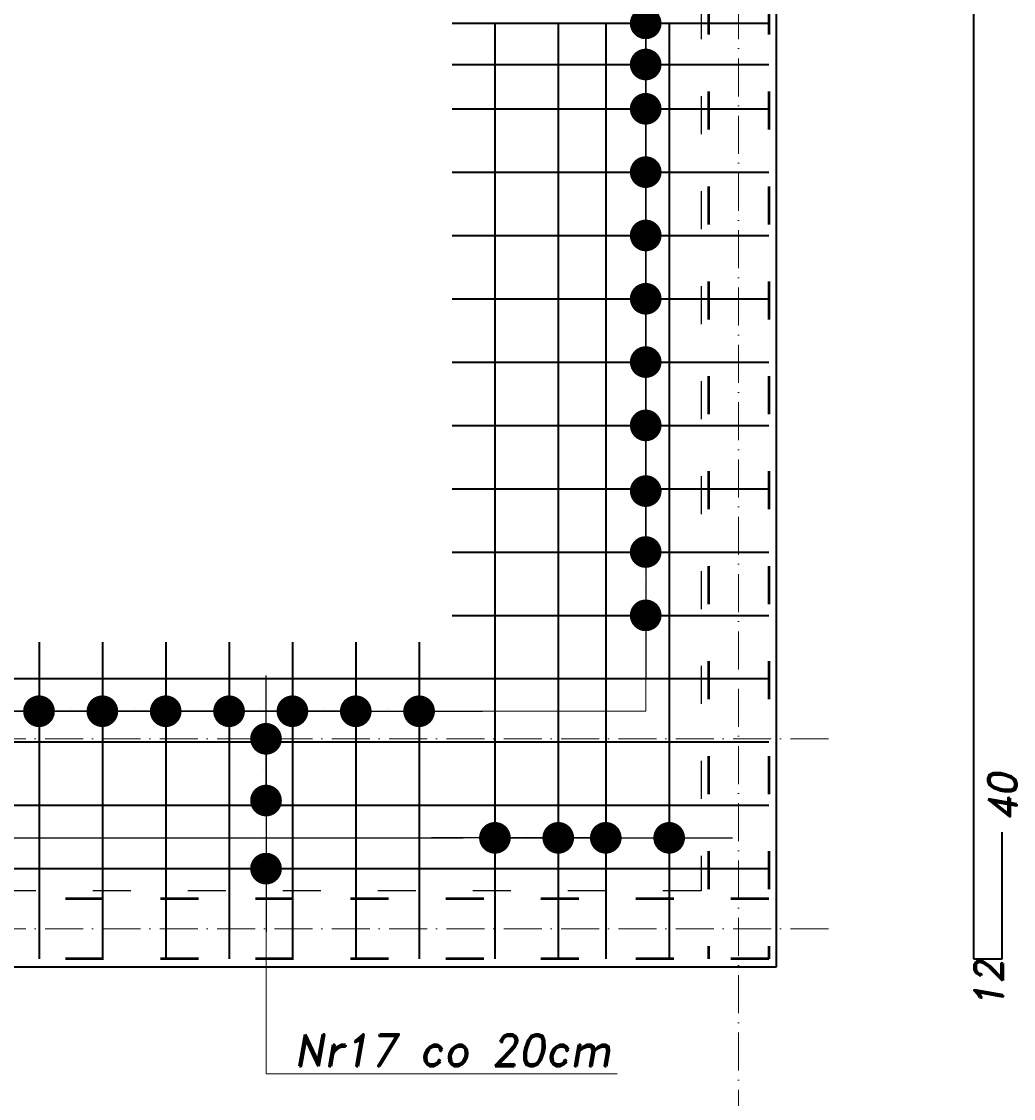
# Model space of a CAD drawing. Header units: millimetres. Extents: x 295948 to 312016, y 6878 to 18016.
# Tile 218 of 252: x 310522 to 310835, y 14011 to 14351. Entities that reach past the tile are written whole.
import ezdxf

# ---------------------------------------------------------------- set-up
doc = ezdxf.new("R2010")
doc.units = ezdxf.units.MM
doc.linetypes.add('ACAD_ISO03W100', pattern=[30, 12, -18])
doc.linetypes.add('ACAD_ISO10W100', pattern=[18, 12, -3, 0, -3])
for name, color, linetype, lineweight in [('konstrukcja', 3, 'Continuous', 35), ('konstrukcja wymiary', 1, 'Continuous', 13), ('opisy', 2, 'Continuous', 18), ('osie', 5, 'ACAD_ISO10W100', 13), ('zbrojenie', 4, 'Continuous', 50), ('zbrojenie płyty', 141, 'Continuous', 35)]:
    doc.layers.add(name, color=color, linetype=linetype, lineweight=lineweight)
doc.layers.add('przerywane', color=6, linetype='ACAD_ISO03W100')
doc.styles.add('KONSTRUKCJA', font='romand.shx', dxfattribs={"oblique": 10})
doc.styles.get("Standard").update_dxf_attribs({"font": 'romand.shx', "oblique": 10})
doc.dimstyles.new('150', dxfattribs={"dimtxt": 10, "dimasz": 7, "dimexe": 1.25, "dimexo": 0.625, "dimgap": 3, "dimtad": 1, "dimdec": 0, "dimrnd": 0.5, "dimtxsty": 'KONSTRUKCJA', "dimblk": 'ARCHTICK', "dimcen": 2.5, "dimadec": 0, "dimazin": 0, "dimtfac": 1, "dimtdec": 0, "dimtix": 1, "dimtmove": 0, "dimatfit": 3, "dimfxl": 4, "dimfxlon": 1, "dimarcsym": 0})
doc.dimstyles.new('kropki', dxfattribs={"dimtxt": 0.001, "dimasz": 10, "dimexe": 1.25, "dimexo": 0.625, "dimgap": 1, "dimtad": 1, "dimtxsty": 'Standard', "dimblk": 'DOT', "dimcen": 2.5, "dimadec": 0, "dimazin": 0, "dimtfac": 1, "dimtmove": 0, "dimatfit": 3, "dimfxl": 1, "dimfxlon": 1, "dimarcsym": 0})

# ---------------------------------------------------------------- blocks, each defined once
blk = doc.blocks.new('_ArchTick')
at = {"color": 0, "linetype": 'ByBlock', "lineweight": 13, "const_width": 0.15}
blk.add_lwpolyline([(-0.5, -0.5), (0.5, 0.5)], dxfattribs=at)
blk = doc.blocks.new('*D931')
at = {"layer": 'Defpoints', "color": 0, "transparency": 16777216}
for p in [(310116.63, 14112.22), (310760.63, 14052.22), (310760.63, 13992.22)]:
    blk.add_point(p, dxfattribs=at)
at = {"layer": 'konstrukcja wymiary', "color": 0, "lineweight": -2, "transparency": 16777216}
for p, q in [((310116.63, 13996.22), (310116.63, 13990.97)), ((310760.63, 13996.22), (310760.63, 13990.97)), ((310116.63, 13992.22), (310760.63, 13992.22))]:
    blk.add_line(p, q, dxfattribs=at)
at = {"layer": 'konstrukcja wymiary', "color": 0, "lineweight": -2, "transparency": 16777216, "xscale": 7, "yscale": 7, "zscale": 7, "rotation": 180}
blk.add_blockref('_ArchTick', (310116.63, 13992.22), dxfattribs=at)
at = {"layer": 'konstrukcja wymiary', "color": 0, "lineweight": -2, "transparency": 16777216, "xscale": 7, "yscale": 7, "zscale": 7}
blk.add_blockref('_ArchTick', (310760.63, 13992.22), dxfattribs=at)
at = {"layer": 'konstrukcja wymiary', "color": 0, "transparency": 16777216, "insert": (310438.63, 14000.22), "char_height": 10, "attachment_point": 5, "style": 'KONSTRUKCJA'}
blk.add_mtext('644', dxfattribs=at)
blk = doc.blocks.new('_Dot')
at = {"color": 0, "linetype": 'ByBlock', "lineweight": -2}
blk.add_line((-0.5, 0), (-1, 0), dxfattribs=at)
at = {"color": 0, "linetype": 'ByBlock', "const_width": 0.5}
blk.add_lwpolyline([(-0.25, 0, 1), (0.25, 0, 1)], format="xyb", close=True, dxfattribs=at)
blk = doc.blocks.new('*D1221')
at = {"layer": 'Defpoints', "color": 0, "transparency": 16777216}
for p in [(310706.68, 14396.22), (310706.68, 14350.22), (310719.29, 14350.22)]:
    blk.add_point(p, dxfattribs=at)
at = {"layer": 'konstrukcja wymiary', "color": 0, "lineweight": -2, "transparency": 16777216}
for p, q in [((310718.29, 14396.22), (310720.54, 14396.22)), ((310719.29, 14386.22), (310719.29, 14360.22)), ((310718.29, 14350.22), (310720.54, 14350.22))]:
    blk.add_line(p, q, dxfattribs=at)
at = {"layer": 'konstrukcja wymiary', "color": 0, "lineweight": -2, "transparency": 16777216, "xscale": 10, "yscale": 10, "zscale": 10}
for p, rotation in [((310719.29, 14396.22), 90), ((310719.29, 14350.22), 270)]:
    blk.add_blockref('_Dot', p, dxfattribs=dict(at, rotation=rotation))
at = {"layer": 'konstrukcja wymiary', "color": 0, "transparency": 16777216, "insert": (310718.29, 14373.22), "char_height": 0.001, "attachment_point": 5, "rotation": 90}
blk.add_mtext('46', dxfattribs=at)
blk = doc.blocks.new('*D1222')
at = {"layer": 'Defpoints', "color": 0, "transparency": 16777216}
for p in [(310706.68, 14350.22), (310706.68, 14337.22), (310719.29, 14337.22)]:
    blk.add_point(p, dxfattribs=at)
at = {"layer": 'konstrukcja wymiary', "color": 0, "lineweight": -2, "transparency": 16777216}
for p, q in [((310719.29, 14360.22), (310719.29, 14370.22)), ((310718.29, 14350.22), (310720.54, 14350.22)), ((310719.29, 14350.22), (310719.29, 14337.22)), ((310718.29, 14337.22), (310720.54, 14337.22)), ((310719.29, 14327.22), (310719.29, 14317.22))]:
    blk.add_line(p, q, dxfattribs=at)
at = {"layer": 'konstrukcja wymiary', "color": 0, "lineweight": -2, "transparency": 16777216, "xscale": 10, "yscale": 10, "zscale": 10}
for p, rotation in [((310719.29, 14350.22), 270), ((310719.29, 14337.22), 90)]:
    blk.add_blockref('_Dot', p, dxfattribs=dict(at, rotation=rotation))
at = {"layer": 'konstrukcja wymiary', "color": 0, "transparency": 16777216, "insert": (310718.29, 14343.72), "char_height": 0.001, "attachment_point": 5, "rotation": 90}
blk.add_mtext('13', dxfattribs=at)
blk = doc.blocks.new('*D1223')
at = {"layer": 'Defpoints', "color": 0, "transparency": 16777216}
for p in [(310706.68, 14337.22), (310706.68, 14323.22), (310719.29, 14323.22)]:
    blk.add_point(p, dxfattribs=at)
at = {"layer": 'konstrukcja wymiary', "color": 0, "lineweight": -2, "transparency": 16777216}
for p, q in [((310719.29, 14347.22), (310719.29, 14357.22)), ((310718.29, 14337.22), (310720.54, 14337.22)), ((310719.29, 14337.22), (310719.29, 14323.22)), ((310718.29, 14323.22), (310720.54, 14323.22)), ((310719.29, 14313.22), (310719.29, 14303.22))]:
    blk.add_line(p, q, dxfattribs=at)
at = {"layer": 'konstrukcja wymiary', "color": 0, "lineweight": -2, "transparency": 16777216, "xscale": 10, "yscale": 10, "zscale": 10}
for p, rotation in [((310719.29, 14337.22), 270), ((310719.29, 14323.22), 90)]:
    blk.add_blockref('_Dot', p, dxfattribs=dict(at, rotation=rotation))
at = {"layer": 'konstrukcja wymiary', "color": 0, "transparency": 16777216, "insert": (310718.29, 14330.22), "char_height": 0.001, "attachment_point": 5, "rotation": 90}
blk.add_mtext('14', dxfattribs=at)
blk = doc.blocks.new('*D1224')
at = {"layer": 'Defpoints', "color": 0, "transparency": 16777216}
for p in [(310706.68, 14323.22), (310706.68, 14303.22), (310719.29, 14303.22)]:
    blk.add_point(p, dxfattribs=at)
at = {"layer": 'konstrukcja wymiary', "color": 0, "lineweight": -2, "transparency": 16777216}
for p, q in [((310719.29, 14333.22), (310719.29, 14343.22)), ((310718.29, 14323.22), (310720.54, 14323.22)), ((310719.29, 14323.22), (310719.29, 14303.22)), ((310718.29, 14303.22), (310720.54, 14303.22)), ((310719.29, 14293.22), (310719.29, 14283.22))]:
    blk.add_line(p, q, dxfattribs=at)
at = {"layer": 'konstrukcja wymiary', "color": 0, "lineweight": -2, "transparency": 16777216, "xscale": 10, "yscale": 10, "zscale": 10}
for p, rotation in [((310719.29, 14323.22), 270), ((310719.29, 14303.22), 90)]:
    blk.add_blockref('_Dot', p, dxfattribs=dict(at, rotation=rotation))
at = {"layer": 'konstrukcja wymiary', "color": 0, "transparency": 16777216, "insert": (310718.29, 14313.22), "char_height": 0.001, "attachment_point": 5, "rotation": 90}
blk.add_mtext('20', dxfattribs=at)
blk = doc.blocks.new('*D1225')
at = {"layer": 'Defpoints', "color": 0, "transparency": 16777216}
for p in [(310706.68, 14303.22), (310706.68, 14283.22), (310719.29, 14283.22)]:
    blk.add_point(p, dxfattribs=at)
at = {"layer": 'konstrukcja wymiary', "color": 0, "lineweight": -2, "transparency": 16777216}
for p, q in [((310719.29, 14313.22), (310719.29, 14323.22)), ((310718.29, 14303.22), (310720.54, 14303.22)), ((310719.29, 14303.22), (310719.29, 14283.22)), ((310718.29, 14283.22), (310720.54, 14283.22)), ((310719.29, 14273.22), (310719.29, 14263.22))]:
    blk.add_line(p, q, dxfattribs=at)
at = {"layer": 'konstrukcja wymiary', "color": 0, "lineweight": -2, "transparency": 16777216, "xscale": 10, "yscale": 10, "zscale": 10}
for p, rotation in [((310719.29, 14303.22), 270), ((310719.29, 14283.22), 90)]:
    blk.add_blockref('_Dot', p, dxfattribs=dict(at, rotation=rotation))
at = {"layer": 'konstrukcja wymiary', "color": 0, "transparency": 16777216, "insert": (310718.29, 14293.22), "char_height": 0.001, "attachment_point": 5, "rotation": 90}
blk.add_mtext('20', dxfattribs=at)
blk = doc.blocks.new('*D1226')
at = {"layer": 'Defpoints', "color": 0, "transparency": 16777216}
for p in [(310706.68, 14283.22), (310706.68, 14263.22), (310719.29, 14263.22)]:
    blk.add_point(p, dxfattribs=at)
at = {"layer": 'konstrukcja wymiary', "color": 0, "lineweight": -2, "transparency": 16777216}
for p, q in [((310719.29, 14293.22), (310719.29, 14303.22)), ((310718.29, 14283.22), (310720.54, 14283.22)), ((310719.29, 14283.22), (310719.29, 14263.22)), ((310718.29, 14263.22), (310720.54, 14263.22)), ((310719.29, 14253.22), (310719.29, 14243.22))]:
    blk.add_line(p, q, dxfattribs=at)
at = {"layer": 'konstrukcja wymiary', "color": 0, "lineweight": -2, "transparency": 16777216, "xscale": 10, "yscale": 10, "zscale": 10}
for p, rotation in [((310719.29, 14283.22), 270), ((310719.29, 14263.22), 90)]:
    blk.add_blockref('_Dot', p, dxfattribs=dict(at, rotation=rotation))
at = {"layer": 'konstrukcja wymiary', "color": 0, "transparency": 16777216, "insert": (310718.29, 14273.22), "char_height": 0.001, "attachment_point": 5, "rotation": 90}
blk.add_mtext('20', dxfattribs=at)
blk = doc.blocks.new('*D1227')
at = {"layer": 'Defpoints', "color": 0, "transparency": 16777216}
for p in [(310706.68, 14263.22), (310706.68, 14243.22), (310719.29, 14243.22)]:
    blk.add_point(p, dxfattribs=at)
at = {"layer": 'konstrukcja wymiary', "color": 0, "lineweight": -2, "transparency": 16777216}
for p, q in [((310719.29, 14273.22), (310719.29, 14283.22)), ((310718.29, 14263.22), (310720.54, 14263.22)), ((310719.29, 14263.22), (310719.29, 14243.22)), ((310718.29, 14243.22), (310720.54, 14243.22)), ((310719.29, 14233.22), (310719.29, 14223.22))]:
    blk.add_line(p, q, dxfattribs=at)
at = {"layer": 'konstrukcja wymiary', "color": 0, "lineweight": -2, "transparency": 16777216, "xscale": 10, "yscale": 10, "zscale": 10}
for p, rotation in [((310719.29, 14263.22), 270), ((310719.29, 14243.22), 90)]:
    blk.add_blockref('_Dot', p, dxfattribs=dict(at, rotation=rotation))
at = {"layer": 'konstrukcja wymiary', "color": 0, "transparency": 16777216, "insert": (310718.29, 14253.22), "char_height": 0.001, "attachment_point": 5, "rotation": 90}
blk.add_mtext('20', dxfattribs=at)
blk = doc.blocks.new('*D1228')
at = {"layer": 'Defpoints', "color": 0, "transparency": 16777216}
for p in [(310706.68, 14243.22), (310706.68, 14223.22), (310719.29, 14223.22)]:
    blk.add_point(p, dxfattribs=at)
at = {"layer": 'konstrukcja wymiary', "color": 0, "lineweight": -2, "transparency": 16777216}
for p, q in [((310719.29, 14253.22), (310719.29, 14263.22)), ((310718.29, 14243.22), (310720.54, 14243.22)), ((310719.29, 14243.22), (310719.29, 14223.22)), ((310718.29, 14223.22), (310720.54, 14223.22)), ((310719.29, 14213.22), (310719.29, 14203.22))]:
    blk.add_line(p, q, dxfattribs=at)
at = {"layer": 'konstrukcja wymiary', "color": 0, "lineweight": -2, "transparency": 16777216, "xscale": 10, "yscale": 10, "zscale": 10}
for p, rotation in [((310719.29, 14243.22), 270), ((310719.29, 14223.22), 90)]:
    blk.add_blockref('_Dot', p, dxfattribs=dict(at, rotation=rotation))
at = {"layer": 'konstrukcja wymiary', "color": 0, "transparency": 16777216, "insert": (310718.29, 14233.22), "char_height": 0.001, "attachment_point": 5, "rotation": 90}
blk.add_mtext('20', dxfattribs=at)
blk = doc.blocks.new('*D1229')
at = {"layer": 'Defpoints', "color": 0, "transparency": 16777216}
for p in [(310706.68, 14223.22), (310706.68, 14202.47), (310719.29, 14202.47)]:
    blk.add_point(p, dxfattribs=at)
at = {"layer": 'konstrukcja wymiary', "color": 0, "lineweight": -2, "transparency": 16777216}
for p, q in [((310719.29, 14233.22), (310719.29, 14243.22)), ((310718.29, 14223.22), (310720.54, 14223.22)), ((310719.29, 14223.22), (310719.29, 14202.47)), ((310718.29, 14202.47), (310720.54, 14202.47)), ((310719.29, 14192.47), (310719.29, 14182.47))]:
    blk.add_line(p, q, dxfattribs=at)
at = {"layer": 'konstrukcja wymiary', "color": 0, "lineweight": -2, "transparency": 16777216, "xscale": 10, "yscale": 10, "zscale": 10}
for p, rotation in [((310719.29, 14223.22), 270), ((310719.29, 14202.47), 90)]:
    blk.add_blockref('_Dot', p, dxfattribs=dict(at, rotation=rotation))
at = {"layer": 'konstrukcja wymiary', "color": 0, "transparency": 16777216, "insert": (310718.29, 14212.85), "char_height": 0.001, "attachment_point": 5, "rotation": 90}
blk.add_mtext('20,75', dxfattribs=at)
blk = doc.blocks.new('*D1268')
at = {"layer": 'Defpoints', "color": 0, "transparency": 16777216}
for p in [(310706.68, 14202.47), (310706.68, 14183.22), (310719.29, 14183.22)]:
    blk.add_point(p, dxfattribs=at)
at = {"layer": 'konstrukcja wymiary', "color": 0, "lineweight": -2, "transparency": 16777216}
for p, q in [((310719.29, 14212.47), (310719.29, 14222.47)), ((310718.29, 14202.47), (310720.54, 14202.47)), ((310719.29, 14202.47), (310719.29, 14183.22)), ((310718.29, 14183.22), (310720.54, 14183.22)), ((310719.29, 14173.22), (310719.29, 14163.22))]:
    blk.add_line(p, q, dxfattribs=at)
at = {"layer": 'konstrukcja wymiary', "color": 0, "lineweight": -2, "transparency": 16777216, "xscale": 10, "yscale": 10, "zscale": 10}
for p, rotation in [((310719.29, 14202.47), 270), ((310719.29, 14183.22), 90)]:
    blk.add_blockref('_Dot', p, dxfattribs=dict(at, rotation=rotation))
at = {"layer": 'konstrukcja wymiary', "color": 0, "transparency": 16777216, "insert": (310718.29, 14192.85), "char_height": 0.001, "attachment_point": 5, "rotation": 90}
blk.add_mtext('19,25', dxfattribs=at)
blk = doc.blocks.new('*D1269')
at = {"layer": 'Defpoints', "color": 0, "transparency": 16777216}
for p in [(310706.68, 14183.22), (310706.68, 14163.22), (310719.29, 14163.22)]:
    blk.add_point(p, dxfattribs=at)
at = {"layer": 'konstrukcja wymiary', "color": 0, "lineweight": -2, "transparency": 16777216}
for p, q in [((310719.29, 14193.22), (310719.29, 14203.22)), ((310718.29, 14183.22), (310720.54, 14183.22)), ((310719.29, 14183.22), (310719.29, 14163.22)), ((310718.29, 14163.22), (310720.54, 14163.22)), ((310719.29, 14153.22), (310719.29, 14143.22))]:
    blk.add_line(p, q, dxfattribs=at)
at = {"layer": 'konstrukcja wymiary', "color": 0, "lineweight": -2, "transparency": 16777216, "xscale": 10, "yscale": 10, "zscale": 10}
for p, rotation in [((310719.29, 14183.22), 270), ((310719.29, 14163.22), 90)]:
    blk.add_blockref('_Dot', p, dxfattribs=dict(at, rotation=rotation))
at = {"layer": 'konstrukcja wymiary', "color": 0, "transparency": 16777216, "insert": (310718.29, 14173.22), "char_height": 0.001, "attachment_point": 5, "rotation": 90}
blk.add_mtext('20', dxfattribs=at)
blk = doc.blocks.new('*D866')
at = {"layer": 'Defpoints', "color": 0, "transparency": 16777216}
for p in [(310607.74, 14124.22), (310599.41, 14104.72), (310607.74, 14104.72)]:
    blk.add_point(p, dxfattribs=at)
at = {"layer": 'konstrukcja wymiary', "color": 0, "lineweight": -2, "transparency": 16777216}
for p, q in [((310599.41, 14134.22), (310599.41, 14144.22)), ((310600.41, 14124.22), (310598.16, 14124.22)), ((310599.41, 14124.22), (310599.41, 14104.72)), ((310600.41, 14104.72), (310598.16, 14104.72)), ((310599.41, 14094.72), (310599.41, 14084.72))]:
    blk.add_line(p, q, dxfattribs=at)
at = {"layer": 'konstrukcja wymiary', "color": 0, "lineweight": -2, "transparency": 16777216, "xscale": 10, "yscale": 10, "zscale": 10}
for p, rotation in [((310599.41, 14124.22), 270), ((310599.41, 14104.72), 90)]:
    blk.add_blockref('_Dot', p, dxfattribs=dict(at, rotation=rotation))
at = {"layer": 'konstrukcja wymiary', "color": 0, "transparency": 16777216, "insert": (310598.4, 14114.47), "char_height": 0.001, "attachment_point": 5, "rotation": 90}
blk.add_mtext('19,5', dxfattribs=at)
blk = doc.blocks.new('*D867')
at = {"layer": 'Defpoints', "color": 0, "transparency": 16777216}
for p in [(310607.74, 14104.72), (310599.41, 14083.22), (310607.74, 14083.22)]:
    blk.add_point(p, dxfattribs=at)
at = {"layer": 'konstrukcja wymiary', "color": 0, "lineweight": -2, "transparency": 16777216}
for p, q in [((310599.41, 14114.72), (310599.41, 14124.72)), ((310600.41, 14104.72), (310598.16, 14104.72)), ((310599.41, 14104.72), (310599.41, 14083.22)), ((310600.41, 14083.22), (310598.16, 14083.22)), ((310599.41, 14073.22), (310599.41, 14063.22))]:
    blk.add_line(p, q, dxfattribs=at)
at = {"layer": 'konstrukcja wymiary', "color": 0, "lineweight": -2, "transparency": 16777216, "xscale": 10, "yscale": 10, "zscale": 10}
for p, rotation in [((310599.41, 14104.72), 270), ((310599.41, 14083.22), 90)]:
    blk.add_blockref('_Dot', p, dxfattribs=dict(at, rotation=rotation))
at = {"layer": 'konstrukcja wymiary', "color": 0, "transparency": 16777216, "insert": (310598.4, 14093.97), "char_height": 0.001, "attachment_point": 5, "rotation": 90}
blk.add_mtext('21,5', dxfattribs=at)
blk = doc.blocks.new('*D1509')
at = {"layer": 'Defpoints', "color": 0, "transparency": 16777216}
for p in [(310671.68, 14092.94), (310269.13, 14083.22), (310671.68, 14083.22)]:
    blk.add_point(p, dxfattribs=at)
at = {"layer": 'konstrukcja wymiary', "color": 0, "lineweight": -2, "transparency": 16777216}
for p, q in [((310269.13, 14091.94), (310269.13, 14094.19)), ((310671.68, 14091.94), (310671.68, 14094.19)), ((310279.13, 14092.94), (310661.68, 14092.94))]:
    blk.add_line(p, q, dxfattribs=at)
at = {"layer": 'konstrukcja wymiary', "color": 0, "lineweight": -2, "transparency": 16777216, "xscale": 10, "yscale": 10, "zscale": 10, "rotation": 180}
blk.add_blockref('_Dot', (310269.13, 14092.94), dxfattribs=at)
at = {"layer": 'konstrukcja wymiary', "color": 0, "lineweight": -2, "transparency": 16777216, "xscale": 10, "yscale": 10, "zscale": 10}
blk.add_blockref('_Dot', (310671.68, 14092.94), dxfattribs=at)
at = {"layer": 'konstrukcja wymiary', "color": 0, "transparency": 16777216, "insert": (310470.4, 14093.94), "char_height": 0.001, "attachment_point": 5}
blk.add_mtext('402,55', dxfattribs=at)
blk = doc.blocks.new('*D1510')
at = {"layer": 'Defpoints', "color": 0, "transparency": 16777216}
for p in [(310691.68, 14092.94), (310671.68, 14083.22), (310691.68, 14083.22)]:
    blk.add_point(p, dxfattribs=at)
at = {"layer": 'konstrukcja wymiary', "color": 0, "lineweight": -2, "transparency": 16777216}
for p, q in [((310671.68, 14091.94), (310671.68, 14094.19)), ((310691.68, 14091.94), (310691.68, 14094.19)), ((310661.68, 14092.94), (310651.68, 14092.94)), ((310671.68, 14092.94), (310691.68, 14092.94)), ((310701.68, 14092.94), (310711.68, 14092.94))]:
    blk.add_line(p, q, dxfattribs=at)
at = {"layer": 'konstrukcja wymiary', "color": 0, "lineweight": -2, "transparency": 16777216, "xscale": 10, "yscale": 10, "zscale": 10}
blk.add_blockref('_Dot', (310671.68, 14092.94), dxfattribs=at)
at = {"layer": 'konstrukcja wymiary', "color": 0, "lineweight": -2, "transparency": 16777216, "xscale": 10, "yscale": 10, "zscale": 10, "rotation": 180}
blk.add_blockref('_Dot', (310691.68, 14092.94), dxfattribs=at)
at = {"layer": 'konstrukcja wymiary', "color": 0, "transparency": 16777216, "insert": (310681.68, 14093.94), "char_height": 0.001, "attachment_point": 5}
blk.add_mtext('20', dxfattribs=at)
blk = doc.blocks.new('*D1497')
at = {"layer": 'Defpoints', "color": 0, "transparency": 16777216}
for p in [(310706.68, 14092.94), (310691.68, 14083.22), (310706.68, 14083.22)]:
    blk.add_point(p, dxfattribs=at)
at = {"layer": 'konstrukcja wymiary', "color": 0, "lineweight": -2, "transparency": 16777216}
for p, q in [((310691.68, 14091.94), (310691.68, 14094.19)), ((310706.68, 14091.94), (310706.68, 14094.19)), ((310681.68, 14092.94), (310671.68, 14092.94)), ((310691.68, 14092.94), (310706.68, 14092.94)), ((310716.68, 14092.94), (310726.68, 14092.94))]:
    blk.add_line(p, q, dxfattribs=at)
at = {"layer": 'konstrukcja wymiary', "color": 0, "lineweight": -2, "transparency": 16777216, "xscale": 10, "yscale": 10, "zscale": 10}
blk.add_blockref('_Dot', (310691.68, 14092.94), dxfattribs=at)
at = {"layer": 'konstrukcja wymiary', "color": 0, "lineweight": -2, "transparency": 16777216, "xscale": 10, "yscale": 10, "zscale": 10, "rotation": 180}
blk.add_blockref('_Dot', (310706.68, 14092.94), dxfattribs=at)
at = {"layer": 'konstrukcja wymiary', "color": 0, "transparency": 16777216, "insert": (310699.18, 14093.94), "char_height": 0.001, "attachment_point": 5}
blk.add_mtext('15', dxfattribs=at)
blk = doc.blocks.new('*D1498')
at = {"layer": 'Defpoints', "color": 0, "transparency": 16777216}
for p in [(310726.69, 14092.94), (310706.68, 14083.22), (310726.69, 14083.22)]:
    blk.add_point(p, dxfattribs=at)
at = {"layer": 'konstrukcja wymiary', "color": 0, "lineweight": -2, "transparency": 16777216}
for p, q in [((310706.68, 14091.94), (310706.68, 14094.19)), ((310726.69, 14091.94), (310726.69, 14094.19)), ((310696.68, 14092.94), (310686.68, 14092.94)), ((310706.68, 14092.94), (310726.69, 14092.94)), ((310736.69, 14092.94), (310746.69, 14092.94))]:
    blk.add_line(p, q, dxfattribs=at)
at = {"layer": 'konstrukcja wymiary', "color": 0, "lineweight": -2, "transparency": 16777216, "xscale": 10, "yscale": 10, "zscale": 10}
blk.add_blockref('_Dot', (310706.68, 14092.94), dxfattribs=at)
at = {"layer": 'konstrukcja wymiary', "color": 0, "lineweight": -2, "transparency": 16777216, "xscale": 10, "yscale": 10, "zscale": 10, "rotation": 180}
blk.add_blockref('_Dot', (310726.69, 14092.94), dxfattribs=at)
at = {"layer": 'konstrukcja wymiary', "color": 0, "transparency": 16777216, "insert": (310716.68, 14093.94), "char_height": 0.001, "attachment_point": 5}
blk.add_mtext('20,01', dxfattribs=at)
blk = doc.blocks.new('*D1479')
at = {"layer": 'Defpoints', "color": 0, "transparency": 16777216}
for p in [(310527.74, 14132.93), (310507.74, 14123.22), (310527.74, 14123.22)]:
    blk.add_point(p, dxfattribs=at)
at = {"layer": 'konstrukcja wymiary', "color": 0, "lineweight": -2, "transparency": 16777216}
for p, q in [((310507.74, 14131.93), (310507.74, 14134.18)), ((310527.74, 14131.93), (310527.74, 14134.18)), ((310497.74, 14132.93), (310487.74, 14132.93)), ((310507.74, 14132.93), (310527.74, 14132.93)), ((310537.74, 14132.93), (310547.74, 14132.93))]:
    blk.add_line(p, q, dxfattribs=at)
at = {"layer": 'konstrukcja wymiary', "color": 0, "lineweight": -2, "transparency": 16777216, "xscale": 10, "yscale": 10, "zscale": 10}
blk.add_blockref('_Dot', (310507.74, 14132.93), dxfattribs=at)
at = {"layer": 'konstrukcja wymiary', "color": 0, "lineweight": -2, "transparency": 16777216, "xscale": 10, "yscale": 10, "zscale": 10, "rotation": 180}
blk.add_blockref('_Dot', (310527.74, 14132.93), dxfattribs=at)
at = {"layer": 'konstrukcja wymiary', "color": 0, "transparency": 16777216, "insert": (310517.74, 14133.93), "char_height": 0.001, "attachment_point": 5}
blk.add_mtext('20', dxfattribs=at)
blk = doc.blocks.new('*D1480')
at = {"layer": 'Defpoints', "color": 0, "transparency": 16777216}
for p in [(310547.74, 14132.93), (310527.74, 14123.22), (310547.74, 14123.22)]:
    blk.add_point(p, dxfattribs=at)
at = {"layer": 'konstrukcja wymiary', "color": 0, "lineweight": -2, "transparency": 16777216}
for p, q in [((310527.74, 14131.93), (310527.74, 14134.18)), ((310547.74, 14131.93), (310547.74, 14134.18)), ((310517.74, 14132.93), (310507.74, 14132.93)), ((310527.74, 14132.93), (310547.74, 14132.93)), ((310557.74, 14132.93), (310567.74, 14132.93))]:
    blk.add_line(p, q, dxfattribs=at)
at = {"layer": 'konstrukcja wymiary', "color": 0, "lineweight": -2, "transparency": 16777216, "xscale": 10, "yscale": 10, "zscale": 10}
blk.add_blockref('_Dot', (310527.74, 14132.93), dxfattribs=at)
at = {"layer": 'konstrukcja wymiary', "color": 0, "lineweight": -2, "transparency": 16777216, "xscale": 10, "yscale": 10, "zscale": 10, "rotation": 180}
blk.add_blockref('_Dot', (310547.74, 14132.93), dxfattribs=at)
at = {"layer": 'konstrukcja wymiary', "color": 0, "transparency": 16777216, "insert": (310537.74, 14133.93), "char_height": 0.001, "attachment_point": 5}
blk.add_mtext('20', dxfattribs=at)
blk = doc.blocks.new('*D1481')
at = {"layer": 'Defpoints', "color": 0, "transparency": 16777216}
for p in [(310567.74, 14132.93), (310547.74, 14123.22), (310567.74, 14123.22)]:
    blk.add_point(p, dxfattribs=at)
at = {"layer": 'konstrukcja wymiary', "color": 0, "lineweight": -2, "transparency": 16777216}
for p, q in [((310547.74, 14131.93), (310547.74, 14134.18)), ((310567.74, 14131.93), (310567.74, 14134.18)), ((310537.74, 14132.93), (310527.74, 14132.93)), ((310547.74, 14132.93), (310567.74, 14132.93)), ((310577.74, 14132.93), (310587.74, 14132.93))]:
    blk.add_line(p, q, dxfattribs=at)
at = {"layer": 'konstrukcja wymiary', "color": 0, "lineweight": -2, "transparency": 16777216, "xscale": 10, "yscale": 10, "zscale": 10}
blk.add_blockref('_Dot', (310547.74, 14132.93), dxfattribs=at)
at = {"layer": 'konstrukcja wymiary', "color": 0, "lineweight": -2, "transparency": 16777216, "xscale": 10, "yscale": 10, "zscale": 10, "rotation": 180}
blk.add_blockref('_Dot', (310567.74, 14132.93), dxfattribs=at)
at = {"layer": 'konstrukcja wymiary', "color": 0, "transparency": 16777216, "insert": (310557.74, 14133.93), "char_height": 0.001, "attachment_point": 5}
blk.add_mtext('20', dxfattribs=at)
blk = doc.blocks.new('*D1521')
at = {"layer": 'Defpoints', "color": 0, "transparency": 16777216}
for p in [(310587.74, 14132.93), (310567.74, 14123.22), (310587.74, 14123.22)]:
    blk.add_point(p, dxfattribs=at)
at = {"layer": 'konstrukcja wymiary', "color": 0, "lineweight": -2, "transparency": 16777216}
for p, q in [((310567.74, 14131.93), (310567.74, 14134.18)), ((310587.74, 14131.93), (310587.74, 14134.18)), ((310557.74, 14132.93), (310547.74, 14132.93)), ((310567.74, 14132.93), (310587.74, 14132.93)), ((310597.74, 14132.93), (310607.74, 14132.93))]:
    blk.add_line(p, q, dxfattribs=at)
at = {"layer": 'konstrukcja wymiary', "color": 0, "lineweight": -2, "transparency": 16777216, "xscale": 10, "yscale": 10, "zscale": 10}
blk.add_blockref('_Dot', (310567.74, 14132.93), dxfattribs=at)
at = {"layer": 'konstrukcja wymiary', "color": 0, "lineweight": -2, "transparency": 16777216, "xscale": 10, "yscale": 10, "zscale": 10, "rotation": 180}
blk.add_blockref('_Dot', (310587.74, 14132.93), dxfattribs=at)
at = {"layer": 'konstrukcja wymiary', "color": 0, "transparency": 16777216, "insert": (310577.74, 14133.93), "char_height": 0.001, "attachment_point": 5}
blk.add_mtext('20', dxfattribs=at)
blk = doc.blocks.new('*D1522')
at = {"layer": 'Defpoints', "color": 0, "transparency": 16777216}
for p in [(310607.74, 14132.93), (310587.74, 14123.22), (310607.74, 14123.22)]:
    blk.add_point(p, dxfattribs=at)
at = {"layer": 'konstrukcja wymiary', "color": 0, "lineweight": -2, "transparency": 16777216}
for p, q in [((310587.74, 14131.93), (310587.74, 14134.18)), ((310607.74, 14131.93), (310607.74, 14134.18)), ((310577.74, 14132.93), (310567.74, 14132.93)), ((310587.74, 14132.93), (310607.74, 14132.93)), ((310617.74, 14132.93), (310627.74, 14132.93))]:
    blk.add_line(p, q, dxfattribs=at)
at = {"layer": 'konstrukcja wymiary', "color": 0, "lineweight": -2, "transparency": 16777216, "xscale": 10, "yscale": 10, "zscale": 10}
blk.add_blockref('_Dot', (310587.74, 14132.93), dxfattribs=at)
at = {"layer": 'konstrukcja wymiary', "color": 0, "lineweight": -2, "transparency": 16777216, "xscale": 10, "yscale": 10, "zscale": 10, "rotation": 180}
blk.add_blockref('_Dot', (310607.74, 14132.93), dxfattribs=at)
at = {"layer": 'konstrukcja wymiary', "color": 0, "transparency": 16777216, "insert": (310597.74, 14133.93), "char_height": 0.001, "attachment_point": 5}
blk.add_mtext('20', dxfattribs=at)
blk = doc.blocks.new('*D1523')
at = {"layer": 'Defpoints', "color": 0, "transparency": 16777216}
for p in [(310627.74, 14132.93), (310607.74, 14123.22), (310627.74, 14123.22)]:
    blk.add_point(p, dxfattribs=at)
at = {"layer": 'konstrukcja wymiary', "color": 0, "lineweight": -2, "transparency": 16777216}
for p, q in [((310607.74, 14131.93), (310607.74, 14134.18)), ((310627.74, 14131.93), (310627.74, 14134.18)), ((310597.74, 14132.93), (310587.74, 14132.93)), ((310607.74, 14132.93), (310627.74, 14132.93)), ((310637.74, 14132.93), (310647.74, 14132.93))]:
    blk.add_line(p, q, dxfattribs=at)
at = {"layer": 'konstrukcja wymiary', "color": 0, "lineweight": -2, "transparency": 16777216, "xscale": 10, "yscale": 10, "zscale": 10}
blk.add_blockref('_Dot', (310607.74, 14132.93), dxfattribs=at)
at = {"layer": 'konstrukcja wymiary', "color": 0, "lineweight": -2, "transparency": 16777216, "xscale": 10, "yscale": 10, "zscale": 10, "rotation": 180}
blk.add_blockref('_Dot', (310627.74, 14132.93), dxfattribs=at)
at = {"layer": 'konstrukcja wymiary', "color": 0, "transparency": 16777216, "insert": (310617.74, 14133.93), "char_height": 0.001, "attachment_point": 5}
blk.add_mtext('20', dxfattribs=at)
blk = doc.blocks.new('*D1524')
at = {"layer": 'Defpoints', "color": 0, "transparency": 16777216}
for p in [(310647.74, 14132.93), (310627.74, 14123.22), (310647.74, 14123.22)]:
    blk.add_point(p, dxfattribs=at)
at = {"layer": 'konstrukcja wymiary', "color": 0, "lineweight": -2, "transparency": 16777216}
for p, q in [((310627.74, 14131.93), (310627.74, 14134.18)), ((310647.74, 14131.93), (310647.74, 14134.18)), ((310617.74, 14132.93), (310607.74, 14132.93)), ((310627.74, 14132.93), (310647.74, 14132.93)), ((310657.74, 14132.93), (310667.74, 14132.93))]:
    blk.add_line(p, q, dxfattribs=at)
at = {"layer": 'konstrukcja wymiary', "color": 0, "lineweight": -2, "transparency": 16777216, "xscale": 10, "yscale": 10, "zscale": 10}
blk.add_blockref('_Dot', (310627.74, 14132.93), dxfattribs=at)
at = {"layer": 'konstrukcja wymiary', "color": 0, "lineweight": -2, "transparency": 16777216, "xscale": 10, "yscale": 10, "zscale": 10, "rotation": 180}
blk.add_blockref('_Dot', (310647.74, 14132.93), dxfattribs=at)
at = {"layer": 'konstrukcja wymiary', "color": 0, "transparency": 16777216, "insert": (310637.74, 14133.93), "char_height": 0.001, "attachment_point": 5}
blk.add_mtext('20', dxfattribs=at)

msp = doc.modelspace()

# ---------------------------------------------------------------- linework, layer by layer
at = {"layer": 'konstrukcja'}
for p, q in [((310760.631, 14052.224), (310760.631, 15291.224)), ((310116.631, 14052.224), (310760.631, 14052.224))]:
    msp.add_line(p, q, dxfattribs=at)
at = {"layer": 'konstrukcja wymiary'}
for p, q in [((310719.293, 14132.931), (310719.293, 14153.224)), ((310655.244, 14132.931), (310719.293, 14132.931)), ((310599.405, 14018.419), (310599.405, 14093.974)), ((310710.301, 14018.419), (310599.405, 14018.419))]:
    msp.add_line(p, q, dxfattribs=at)
at = {"layer": 'osie'}
for p, q in [((310748.631, 15606.148), (310748.631, 13976.332)), ((308773.963, 14124.224), (310778.683, 14124.224)), ((308773.963, 14064.224), (310778.683, 14064.224))]:
    msp.add_line(p, q, dxfattribs=at)
at = {"layer": 'przerywane'}
for p, q in [((310736.748, 14687.224), (310736.748, 14076.224)), ((310736.748, 14076.224), (310140.631, 14076.224))]:
    msp.add_line(p, q, dxfattribs=at)
at = {"layer": 'zbrojenie', "linetype": 'ACAD_ISO03W100'}
for p, q in [((310739.131, 15288.724), (310739.131, 14054.724)), ((310758.131, 15288.724), (310758.131, 14054.724)), ((310758.131, 14073.724), (310119.131, 14073.724)), ((310758.131, 14054.724), (310119.131, 14054.724))]:
    msp.add_line(p, q, dxfattribs=at)
at = {"layer": 'zbrojenie płyty'}
for p, q in [((310822.789, 14849.224), (310822.789, 14054.724)), ((310658.131, 14350.224), (310758.131, 14350.224)), ((310671.678, 14350.224), (310671.678, 14054.724)), ((310691.678, 14350.224), (310691.678, 14054.724)), ((310706.678, 14350.224), (310706.678, 14054.724)), ((310726.687, 14350.224), (310726.687, 14054.724)), ((310658.131, 14337.224), (310758.131, 14337.224)), ((310658.131, 14323.224), (310758.131, 14323.224)), ((310658.131, 14303.224), (310758.131, 14303.224)), ((310658.131, 14283.224), (310758.131, 14283.224)), ((310658.131, 14263.224), (310758.131, 14263.224)), ((310658.131, 14243.224), (310758.131, 14243.224)), ((310658.131, 14223.224), (310758.131, 14223.224)), ((310658.131, 14203.224), (310758.131, 14203.224)), ((310658.131, 14183.224), (310758.131, 14183.224)), ((310658.131, 14163.224), (310758.131, 14163.224)), ((310527.744, 14154.724), (310527.744, 14054.724)), ((310547.744, 14154.724), (310547.744, 14054.724)), ((310567.744, 14154.724), (310567.744, 14054.724)), ((310587.744, 14154.724), (310587.744, 14054.724)), ((310607.744, 14154.724), (310607.744, 14054.724)), ((310627.744, 14154.724), (310627.744, 14054.724)), ((310647.744, 14154.724), (310647.744, 14054.724)), ((309887.189, 14143.224), (310758.131, 14143.224)), ((310119.131, 14123.224), (310758.131, 14123.224)), ((310119.131, 14103.224), (310758.131, 14103.224)), ((310831.789, 14054.724), (310831.789, 14094.724)), ((310119.131, 14083.224), (310758.131, 14083.224)), ((310822.789, 14054.724), (310831.789, 14054.724))]:
    msp.add_line(p, q, dxfattribs=at)

# ---------------------------------------------------------------- texts
at = {"layer": 'opisy', "char_height": 9, "width": 253.11941, "attachment_point": 5, "rotation": 90}
for s, insert in [('40', (310831.904, 14105.868)), ('12', (310827.575, 14046.698))]:
    msp.add_mtext(s, dxfattribs=dict(at, insert=insert))
at = {"layer": 'opisy', "insert": (310658.423, 14025.865), "char_height": 10, "width": 231.49388, "attachment_point": 5}
msp.add_mtext('Nr17 co 20cm', dxfattribs=at)

# ---------------------------------------------------------------- dimensions: what is measured, and where the dimension line sits
at = {"layer": 'konstrukcja wymiary'}
for base, p1, p2, picture, middle in [((310719.293, 14350.224), (310706.678, 14396.224), (310706.678, 14350.224), '*D1221', (310718.293, 14373.224)), ((310719.293, 14337.224), (310706.678, 14350.224), (310706.678, 14337.224), '*D1222', (310718.293, 14343.724)), ((310719.293, 14323.224), (310706.678, 14337.224), (310706.678, 14323.224), '*D1223', (310718.293, 14330.224)), ((310719.293, 14303.224), (310706.678, 14323.224), (310706.678, 14303.224), '*D1224', (310718.293, 14313.224)), ((310719.293, 14283.224), (310706.678, 14303.224), (310706.678, 14283.224), '*D1225', (310718.293, 14293.224)), ((310719.293, 14263.224), (310706.678, 14283.224), (310706.678, 14263.224), '*D1226', (310718.293, 14273.224)), ((310719.293, 14243.224), (310706.678, 14263.224), (310706.678, 14243.224), '*D1227', (310718.293, 14253.224)), ((310719.293, 14223.224), (310706.678, 14243.224), (310706.678, 14223.224), '*D1228', (310718.293, 14233.224)), ((310719.293, 14202.474), (310706.678, 14223.224), (310706.678, 14202.474), '*D1229', (310718.293, 14212.849)), ((310719.293, 14183.224), (310706.678, 14202.474), (310706.678, 14183.224), '*D1268', (310718.293, 14192.849)), ((310719.293, 14163.224), (310706.678, 14183.224), (310706.678, 14163.224), '*D1269', (310718.293, 14173.224)), ((310599.405, 14104.724), (310607.744, 14124.224), (310607.744, 14104.724), '*D866', (310598.405, 14114.474)), ((310599.405, 14083.224), (310607.744, 14104.724), (310607.744, 14083.224), '*D867', (310598.405, 14093.974))]:
    dim = msp.add_linear_dim(base=base, p1=p1, p2=p2, angle=90, dimstyle='kropki', override={"dimtmove": 1}, dxfattribs=at)
    dim.commit()
    dim.dimension.update_dxf_attribs({"geometry": picture, "text_midpoint": middle})
for base, p1, p2, dimstyle, picture, middle in [((310527.744, 14132.931), (310507.744, 14123.224), (310527.744, 14123.224), 'kropki', '*D1479', (310517.744, 14133.931)), ((310547.744, 14132.931), (310527.744, 14123.224), (310547.744, 14123.224), 'kropki', '*D1480', (310537.744, 14133.931)), ((310567.744, 14132.931), (310547.744, 14123.224), (310567.744, 14123.224), 'kropki', '*D1481', (310557.744, 14133.931)), ((310587.744, 14132.931), (310567.744, 14123.224), (310587.744, 14123.224), 'kropki', '*D1521', (310577.744, 14133.931)), ((310607.744, 14132.931), (310587.744, 14123.224), (310607.744, 14123.224), 'kropki', '*D1522', (310597.744, 14133.931)), ((310627.744, 14132.931), (310607.744, 14123.224), (310627.744, 14123.224), 'kropki', '*D1523', (310617.744, 14133.931)), ((310647.744, 14132.931), (310627.744, 14123.224), (310647.744, 14123.224), 'kropki', '*D1524', (310637.744, 14133.931)), ((310760.631, 13992.224), (310116.631, 14112.224), (310760.631, 14052.224), '150', '*D931', (310438.631, 14000.224)), ((310671.678, 14092.941), (310269.131, 14083.224), (310671.678, 14083.224), 'kropki', '*D1509', (310470.405, 14093.942)), ((310691.678, 14092.941), (310671.678, 14083.224), (310691.678, 14083.224), 'kropki', '*D1510', (310681.678, 14093.942)), ((310706.678, 14092.941), (310691.678, 14083.224), (310706.678, 14083.224), 'kropki', '*D1497', (310699.178, 14093.942)), ((310726.687, 14092.941), (310706.678, 14083.224), (310726.687, 14083.224), 'kropki', '*D1498', (310716.683, 14093.942))]:
    dim = msp.add_linear_dim(base=base, p1=p1, p2=p2, dimstyle=dimstyle, override={"dimtmove": 1}, dxfattribs=at)
    dim.commit()
    dim.dimension.update_dxf_attribs({"geometry": picture, "text_midpoint": middle})

doc.saveas('drawing.dxf')
